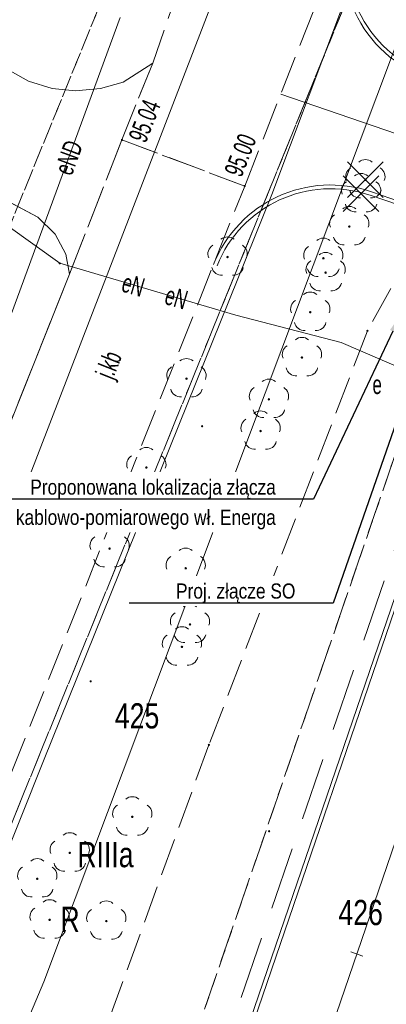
# Model space of a CAD drawing. Header units: metres. Extents: x 6541766 to 6542178, y 5894743 to 5895314.
# Tile 57 of 77: x 6541941 to 6541955, y 5895242 to 5895281. Entities that reach past the tile are written whole.
import ezdxf
from ezdxf import colors
from ezdxf.entities.mleader import LeaderData, LeaderLine
from ezdxf.enums import TextEntityAlignment as Align
from ezdxf.math import Vec2, Vec3

# ---------------------------------------------------------------- set-up
doc = ezdxf.new("R2010")
doc.units = ezdxf.units.M
for name, pattern in [('0.5_0.5', [1, 0.5, -0.5]), ('1.5_0.5', [2, 1.5, -0.5]), ('DASHED', [0.75, 0.5, -0.25]), ('egkk-500', [2, 1.5, -0.5]), ('egug-500', [1, 0.5, -0.5])]:
    doc.linetypes.add(name, pattern=pattern)
for name, color, linetype in [('209-oznaczenie konturu klasyfikacyjnego', 7, 'Continuous'), ('210-oznaczenie konturu użytku gruntowego', 7, 'Continuous'), ('211-numer działki ewidencyjnej', 7, 'Continuous'), ('217-kontur klasyfikacyjny', 7, 'Continuous'), ('218-kontur użytku gruntowego', 7, 'Continuous'), ('219-działka ewidencyjna', 7, 'Continuous'), ('_dr_krawężnik wystający 15x30', 214, 'Continuous'), ('_rozbiórki', 1, 'Continuous'), ('elektroenergetyczne urządzenie techniczne-Atr17', 7, 'Continuous'), ('jezdnia', 7, 'Continuous'), ('jezdnia-Atr17', 7, 'Continuous'), ('krawężnik', 7, 'Continuous'), ('obudowa ochronna przewodu', 7, 'Continuous'), ('ogrodzenie trwałe', 7, 'Continuous'), ('pikieta sztuczna-Atr2', 7, 'Continuous'), ('przewód elektroenergetyczny podziemny', 7, 'Continuous'), ('przewód elektroenergetyczny podziemny-Atr1', 7, 'Continuous'), ('przewód gazowy', 7, 'Continuous')]:
    doc.layers.add(name, color=color, linetype=linetype)
for name, color, linetype, lineweight in [('_dr_ścieki kd', 36, 'Continuous', 30), ('IE - Kable projektowane', 1, 'DASHED', 20), ('IE - Opisy', 7, 'Continuous', 9), ('IE - podklad', 8, 'Continuous', 9)]:
    doc.layers.add(name, color=color, linetype=linetype, lineweight=lineweight)
doc.linetypes.add('902-500', pattern='A,3.75,0,[1,ksztalty.shx,S=0.5,R=0,X=0,Y=0],3.75', length=7.5)

# ---------------------------------------------------------------- blocks, each defined once
blk = doc.blocks.new('blok - sanitarne pzt chelmza ng')
at = {"layer": '_rozbiórki', "lineweight": 9}
for p, q in [((6542453.753, 5895275.157), (6542455.167, 5895273.743)), ((6542455.167, 5895275.157), (6542453.753, 5895273.743)), ((6542453.583, 5895274.607), (6542454.997, 5895273.193)), ((6542454.997, 5895274.607), (6542453.583, 5895273.193))]:
    blk.add_line(p, q, dxfattribs=at)
at = {"layer": 'obudowa ochronna przewodu', "color": 1, "linetype": 'Continuous', "lineweight": 9}
blk.add_line((6542442.33, 5895271.13), (6542449.32, 5895269.07), dxfattribs=at)
at = {"layer": 'przewód elektroenergetyczny podziemny', "color": 1, "linetype": 'Continuous', "lineweight": 9}
for p, q in [((6542441.7, 5895242.6), (6542459.2, 5895289.2)), ((6542444.73, 5895280.89), (6542436.46, 5895258.38)), ((6542442.33, 5895271.13), (6542440.28, 5895272.61)), ((6542440.28, 5895272.61), (6542442.33, 5895271.13)), ((6542449.32, 5895269.07), (6542442.33, 5895271.13)), ((6542442.33, 5895271.13), (6542449.32, 5895269.07)), ((6542453.5, 5895267.98), (6542449.32, 5895269.07)), ((6542449.32, 5895269.07), (6542453.5, 5895267.98)), ((6542455.98, 5895266.92), (6542453.5, 5895267.98)), ((6542453.5, 5895267.98), (6542455.98, 5895266.92)), ((6542434.77, 5895226.14), (6542441.7, 5895242.6))]:
    blk.add_line(p, q, dxfattribs=at)
at = {"layer": 'przewód gazowy', "color": 52, "linetype": 'Continuous', "lineweight": 9}
blk.add_line((6542436.92, 5895251.76), (6542448.9, 5895282.85), dxfattribs=at)
at = {"layer": 'elektroenergetyczne urządzenie techniczne-Atr17', "color": 1, "lineweight": 9, "width": 0.667}
blk.add_text('e', height=0.75, dxfattribs=at).set_placement((6542454.74, 5895265.94))
at = {"layer": 'przewód elektroenergetyczny podziemny-Atr1', "color": 1, "lineweight": 9, "width": 0.667}
for s, rotation, p in [('eND', 69.827, (6542442.45, 5895274.7)), ('eN', 343.58, (6542444.84, 5895270.39)), ('eN', 343.579, (6542446.55, 5895269.89)), ('eN', 69.417, (6542448.55, 5895260.84)), ('eN', 69.417, (6542448.55, 5895260.84))]:
    blk.add_text(s, height=0.75, rotation=rotation, dxfattribs=at).set_placement(p, align=Align.MIDDLE_LEFT)
blk = doc.blocks.new('blok - podklad szary rfqfqw')
at = {"color": 8, "lineweight": 9}
for p, q in [((6541966.42, 5895279.76), (6541952.825, 5895239.915)), ((6541951.098, 5895277.842), (6541961.255, 5895274.376))]:
    blk.add_line(p, q, dxfattribs=at)
at = {"color": 8, "linetype": 'ByBlock', "lineweight": 9}
blk.add_line((6541954.354, 5895243.622), (6541953.881, 5895243.784), dxfattribs=at)
at = {"color": 8, "linetype": 'Continuous', "lineweight": 9}
for centre, start, end in [((6541954.46, 5895274.85), 49.272, 130.728), ((6541954.08, 5895274.574), 121.308, 202.548), ((6541954.84, 5895274.574), 337.452, 58.692), ((6541954.29, 5895274.3), 49.272, 130.728), ((6541953.91, 5895274.024), 121.308, 202.548), ((6541954.225, 5895274.126), 193.221, 274.871), ((6541954.695, 5895274.126), 265.129, 346.779), ((6541954.67, 5895274.024), 337.452, 58.692), ((6541953.82, 5895272.99), 49.272, 130.728), ((6541954.055, 5895273.576), 193.221, 274.871), ((6541954.525, 5895273.576), 265.129, 346.779), ((6541953.44, 5895272.714), 121.308, 202.548), ((6541954.2, 5895272.714), 337.452, 58.692), ((6541948.99, 5895271.78), 49.272, 130.728), ((6541952.79, 5895271.73), 49.272, 130.728), ((6541953.585, 5895272.266), 193.221, 274.871), ((6541954.055, 5895272.266), 265.129, 346.779), ((6541948.61, 5895271.504), 121.308, 202.548), ((6541949.37, 5895271.504), 337.452, 58.692), ((6541952.41, 5895271.454), 121.308, 202.548), ((6541953.17, 5895271.454), 337.452, 58.692), ((6541952.88, 5895271.16), 49.272, 130.728), ((6541948.755, 5895271.056), 193.221, 274.871), ((6541949.225, 5895271.056), 265.129, 346.779), ((6541952.5, 5895270.884), 121.308, 202.548), ((6541952.555, 5895271.006), 193.221, 274.871), ((6541953.025, 5895271.006), 265.129, 346.779), ((6541953.26, 5895270.884), 337.452, 58.692), ((6541952.645, 5895270.436), 193.221, 274.871), ((6541953.115, 5895270.436), 265.129, 346.779), ((6541952.27, 5895269.59), 49.272, 130.728), ((6541951.89, 5895269.314), 121.308, 202.548), ((6541952.65, 5895269.314), 337.452, 58.692), ((6541952.035, 5895268.866), 193.221, 274.871), ((6541952.505, 5895268.866), 265.129, 346.779), ((6541951.94, 5895267.79), 49.272, 130.728), ((6541951.56, 5895267.514), 121.308, 202.548), ((6541952.32, 5895267.514), 337.452, 58.692), ((6541946.98, 5895266.674), 121.308, 202.548), ((6541947.36, 5895266.95), 49.272, 130.728), ((6541947.74, 5895266.674), 337.452, 58.692), ((6541951.705, 5895267.066), 193.221, 274.871), ((6541952.175, 5895267.066), 265.129, 346.779), ((6541950.63, 5895266.13), 49.272, 130.728), ((6541947.125, 5895266.226), 193.221, 274.871), ((6541947.595, 5895266.226), 265.129, 346.779), ((6541950.25, 5895265.854), 121.308, 202.548), ((6541951.01, 5895265.854), 337.452, 58.692), ((6541950.395, 5895265.406), 193.221, 274.871), ((6541950.3, 5895264.87), 49.272, 130.728), ((6541950.865, 5895265.406), 265.129, 346.779), ((6541949.92, 5895264.594), 121.308, 202.548), ((6541950.68, 5895264.594), 337.452, 58.692), ((6541950.065, 5895264.146), 193.221, 274.871), ((6541950.535, 5895264.146), 265.129, 346.779), ((6541945.39, 5895263.144), 121.308, 202.548), ((6541945.77, 5895263.42), 49.272, 130.728), ((6541946.15, 5895263.144), 337.452, 58.692), ((6541945.535, 5895262.696), 193.221, 274.871), ((6541946.005, 5895262.696), 265.129, 346.779), ((6541944.31, 5895260.2), 49.272, 130.728), ((6541943.93, 5895259.924), 121.308, 202.548), ((6541944.69, 5895259.924), 337.452, 58.692), ((6541947.33, 5895259.42), 49.272, 130.728), ((6541944.075, 5895259.476), 193.221, 274.871), ((6541944.545, 5895259.476), 265.129, 346.779), ((6541946.95, 5895259.144), 121.308, 202.548), ((6541947.71, 5895259.144), 337.452, 58.692), ((6541947.095, 5895258.696), 193.221, 274.871), ((6541947.565, 5895258.696), 265.129, 346.779), ((6541947.12, 5895256.914), 121.308, 202.548), ((6541947.5, 5895257.19), 49.272, 130.728), ((6541947.88, 5895256.914), 337.452, 58.692), ((6541947.18, 5895256.3), 49.272, 130.728), ((6541946.8, 5895256.024), 121.308, 202.548), ((6541947.265, 5895256.466), 193.221, 274.871), ((6541947.735, 5895256.466), 265.129, 346.779), ((6541947.56, 5895256.024), 337.452, 58.692), ((6541946.945, 5895255.576), 193.221, 274.871), ((6541947.415, 5895255.576), 265.129, 346.779), ((6541945.21, 5895249.55), 49.272, 130.728), ((6541944.83, 5895249.274), 121.308, 202.548), ((6541945.59, 5895249.274), 337.452, 58.692), ((6541944.975, 5895248.826), 193.221, 274.871), ((6541945.445, 5895248.826), 265.129, 346.779), ((6541942.73, 5895248.12), 49.272, 130.728), ((6541942.35, 5895247.844), 121.308, 202.548), ((6541943.11, 5895247.844), 337.452, 58.692), ((6541941.44, 5895247.09), 49.272, 130.728), ((6541941.06, 5895246.814), 121.308, 202.548), ((6541941.82, 5895246.814), 337.452, 58.692), ((6541942.495, 5895247.396), 193.221, 274.871), ((6541942.965, 5895247.396), 265.129, 346.779), ((6541941.205, 5895246.366), 193.221, 274.871), ((6541941.675, 5895246.366), 265.129, 346.779), ((6541941.55, 5895245.184), 121.308, 202.548), ((6541941.93, 5895245.46), 49.272, 130.728), ((6541942.31, 5895245.184), 337.452, 58.692), ((6541944.18, 5895245.41), 49.272, 130.728), ((6541943.8, 5895245.134), 121.308, 202.548), ((6541944.56, 5895245.134), 337.452, 58.692), ((6541941.695, 5895244.736), 193.221, 274.871), ((6541942.165, 5895244.736), 265.129, 346.779), ((6541943.945, 5895244.686), 193.221, 274.871), ((6541944.415, 5895244.686), 265.129, 346.779)]:
    blk.add_arc(centre, 0.4, start, end, dxfattribs=at)
at = {"color": 8, "linetype": 'Continuous', "lineweight": 9, "extrusion": (0, 0, -1)}
for points in [[(-6541944.768, 5895275.998), (-6541944.768, 5895276.062), (-6541944.755, 5895276.03)], [(-6541944.768, 5895276.062), (-6541944.8, 5895275.985), (-6541944.8, 5895276.075)], [(-6541944.768, 5895276.062), (-6541944.768, 5895275.998), (-6541944.8, 5895275.985)], [(-6541944.8, 5895276.075), (-6541944.8, 5895275.985), (-6541944.832, 5895275.998)], [(-6541944.8, 5895276.075), (-6541944.832, 5895275.998), (-6541944.832, 5895276.062)], [(-6541944.832, 5895276.062), (-6541944.832, 5895275.998), (-6541944.845, 5895276.03)], [(-6541954.425, 5895274.415), (-6541954.425, 5895274.485), (-6541954.41, 5895274.45)], [(-6541954.425, 5895274.485), (-6541954.46, 5895274.4), (-6541954.46, 5895274.5)], [(-6541954.425, 5895274.485), (-6541954.425, 5895274.415), (-6541954.46, 5895274.4)], [(-6541954.46, 5895274.5), (-6541954.46, 5895274.4), (-6541954.495, 5895274.415)], [(-6541954.46, 5895274.5), (-6541954.495, 5895274.415), (-6541954.495, 5895274.485)], [(-6541954.495, 5895274.485), (-6541954.495, 5895274.415), (-6541954.51, 5895274.45)], [(-6541949.638, 5895274.168), (-6541949.638, 5895274.232), (-6541949.625, 5895274.2)], [(-6541949.638, 5895274.232), (-6541949.67, 5895274.155), (-6541949.67, 5895274.245)], [(-6541949.638, 5895274.232), (-6541949.638, 5895274.168), (-6541949.67, 5895274.155)], [(-6541949.67, 5895274.245), (-6541949.67, 5895274.155), (-6541949.702, 5895274.168)], [(-6541949.67, 5895274.245), (-6541949.702, 5895274.168), (-6541949.702, 5895274.232)], [(-6541949.702, 5895274.232), (-6541949.702, 5895274.168), (-6541949.715, 5895274.2)], [(-6541954.255, 5895273.865), (-6541954.255, 5895273.935), (-6541954.24, 5895273.9)], [(-6541954.255, 5895273.935), (-6541954.29, 5895273.85), (-6541954.29, 5895273.95)], [(-6541954.255, 5895273.935), (-6541954.255, 5895273.865), (-6541954.29, 5895273.85)], [(-6541954.29, 5895273.95), (-6541954.29, 5895273.85), (-6541954.325, 5895273.865)], [(-6541954.29, 5895273.95), (-6541954.325, 5895273.865), (-6541954.325, 5895273.935)], [(-6541954.325, 5895273.935), (-6541954.325, 5895273.865), (-6541954.34, 5895273.9)], [(-6541953.785, 5895272.555), (-6541953.785, 5895272.625), (-6541953.77, 5895272.59)], [(-6541953.785, 5895272.625), (-6541953.82, 5895272.54), (-6541953.82, 5895272.64)], [(-6541953.785, 5895272.625), (-6541953.785, 5895272.555), (-6541953.82, 5895272.54)], [(-6541953.82, 5895272.64), (-6541953.82, 5895272.54), (-6541953.855, 5895272.555)], [(-6541953.82, 5895272.64), (-6541953.855, 5895272.555), (-6541953.855, 5895272.625)], [(-6541953.855, 5895272.625), (-6541953.855, 5895272.555), (-6541953.87, 5895272.59)], [(-6541948.955, 5895271.345), (-6541948.955, 5895271.415), (-6541948.94, 5895271.38)], [(-6541948.955, 5895271.415), (-6541948.99, 5895271.33), (-6541948.99, 5895271.43)], [(-6541948.955, 5895271.415), (-6541948.955, 5895271.345), (-6541948.99, 5895271.33)], [(-6541948.99, 5895271.43), (-6541948.99, 5895271.33), (-6541949.025, 5895271.345)], [(-6541948.99, 5895271.43), (-6541949.025, 5895271.345), (-6541949.025, 5895271.415)], [(-6541949.025, 5895271.415), (-6541949.025, 5895271.345), (-6541949.04, 5895271.38)], [(-6541952.755, 5895271.295), (-6541952.755, 5895271.365), (-6541952.74, 5895271.33)], [(-6541952.755, 5895271.365), (-6541952.79, 5895271.28), (-6541952.79, 5895271.38)], [(-6541952.755, 5895271.365), (-6541952.755, 5895271.295), (-6541952.79, 5895271.28)], [(-6541952.79, 5895271.38), (-6541952.79, 5895271.28), (-6541952.825, 5895271.295)], [(-6541952.79, 5895271.38), (-6541952.825, 5895271.295), (-6541952.825, 5895271.365)], [(-6541952.825, 5895271.365), (-6541952.825, 5895271.295), (-6541952.84, 5895271.33)], [(-6541942.298, 5895271.098), (-6541942.298, 5895271.162), (-6541942.285, 5895271.13)], [(-6541942.298, 5895271.098), (-6541942.298, 5895271.162), (-6541942.285, 5895271.13)], [(-6541942.298, 5895271.162), (-6541942.33, 5895271.085), (-6541942.33, 5895271.175)], [(-6541942.298, 5895271.162), (-6541942.33, 5895271.085), (-6541942.33, 5895271.175)], [(-6541942.298, 5895271.162), (-6541942.298, 5895271.098), (-6541942.33, 5895271.085)], [(-6541942.298, 5895271.162), (-6541942.298, 5895271.098), (-6541942.33, 5895271.085)], [(-6541942.33, 5895271.175), (-6541942.33, 5895271.085), (-6541942.362, 5895271.098)], [(-6541942.33, 5895271.175), (-6541942.362, 5895271.098), (-6541942.362, 5895271.162)], [(-6541942.33, 5895271.175), (-6541942.33, 5895271.085), (-6541942.362, 5895271.098)], [(-6541942.33, 5895271.175), (-6541942.362, 5895271.098), (-6541942.362, 5895271.162)], [(-6541942.362, 5895271.162), (-6541942.362, 5895271.098), (-6541942.375, 5895271.13)], [(-6541942.362, 5895271.162), (-6541942.362, 5895271.098), (-6541942.375, 5895271.13)], [(-6541952.845, 5895270.725), (-6541952.845, 5895270.795), (-6541952.83, 5895270.76)], [(-6541952.845, 5895270.795), (-6541952.88, 5895270.71), (-6541952.88, 5895270.81)], [(-6541952.845, 5895270.795), (-6541952.845, 5895270.725), (-6541952.88, 5895270.71)], [(-6541952.88, 5895270.81), (-6541952.88, 5895270.71), (-6541952.915, 5895270.725)], [(-6541952.88, 5895270.81), (-6541952.915, 5895270.725), (-6541952.915, 5895270.795)], [(-6541952.915, 5895270.795), (-6541952.915, 5895270.725), (-6541952.93, 5895270.76)], [(-6541952.235, 5895269.155), (-6541952.235, 5895269.225), (-6541952.22, 5895269.19)], [(-6541952.235, 5895269.225), (-6541952.27, 5895269.14), (-6541952.27, 5895269.24)], [(-6541952.235, 5895269.225), (-6541952.235, 5895269.155), (-6541952.27, 5895269.14)], [(-6541952.27, 5895269.24), (-6541952.27, 5895269.14), (-6541952.305, 5895269.155)], [(-6541952.27, 5895269.24), (-6541952.305, 5895269.155), (-6541952.305, 5895269.225)], [(-6541952.305, 5895269.225), (-6541952.305, 5895269.155), (-6541952.32, 5895269.19)], [(-6541954.508, 5895268.418), (-6541954.508, 5895268.482), (-6541954.495, 5895268.45)], [(-6541954.508, 5895268.482), (-6541954.54, 5895268.405), (-6541954.54, 5895268.495)], [(-6541954.508, 5895268.482), (-6541954.508, 5895268.418), (-6541954.54, 5895268.405)], [(-6541954.54, 5895268.495), (-6541954.54, 5895268.405), (-6541954.572, 5895268.418)], [(-6541954.54, 5895268.495), (-6541954.572, 5895268.418), (-6541954.572, 5895268.482)], [(-6541954.572, 5895268.482), (-6541954.572, 5895268.418), (-6541954.585, 5895268.45)], [(-6541951.905, 5895267.355), (-6541951.905, 5895267.425), (-6541951.89, 5895267.39)], [(-6541951.905, 5895267.425), (-6541951.94, 5895267.34), (-6541951.94, 5895267.44)], [(-6541951.905, 5895267.425), (-6541951.905, 5895267.355), (-6541951.94, 5895267.34)], [(-6541951.94, 5895267.44), (-6541951.94, 5895267.34), (-6541951.975, 5895267.355)], [(-6541951.94, 5895267.44), (-6541951.975, 5895267.355), (-6541951.975, 5895267.425)], [(-6541951.975, 5895267.425), (-6541951.975, 5895267.355), (-6541951.99, 5895267.39)], [(-6541947.325, 5895266.515), (-6541947.325, 5895266.585), (-6541947.31, 5895266.55)], [(-6541947.325, 5895266.585), (-6541947.36, 5895266.5), (-6541947.36, 5895266.6)], [(-6541947.325, 5895266.585), (-6541947.325, 5895266.515), (-6541947.36, 5895266.5)], [(-6541947.36, 5895266.6), (-6541947.36, 5895266.5), (-6541947.395, 5895266.515)], [(-6541947.36, 5895266.6), (-6541947.395, 5895266.515), (-6541947.395, 5895266.585)], [(-6541947.395, 5895266.585), (-6541947.395, 5895266.515), (-6541947.41, 5895266.55)], [(-6541950.595, 5895265.695), (-6541950.595, 5895265.765), (-6541950.58, 5895265.73)], [(-6541950.595, 5895265.765), (-6541950.63, 5895265.68), (-6541950.63, 5895265.78)], [(-6541950.595, 5895265.765), (-6541950.595, 5895265.695), (-6541950.63, 5895265.68)], [(-6541950.63, 5895265.78), (-6541950.63, 5895265.68), (-6541950.665, 5895265.695)], [(-6541950.63, 5895265.78), (-6541950.665, 5895265.695), (-6541950.665, 5895265.765)], [(-6541950.665, 5895265.765), (-6541950.665, 5895265.695), (-6541950.68, 5895265.73)], [(-6541947.948, 5895264.628), (-6541947.948, 5895264.692), (-6541947.935, 5895264.66)], [(-6541947.948, 5895264.692), (-6541947.98, 5895264.615), (-6541947.98, 5895264.705)], [(-6541947.948, 5895264.692), (-6541947.948, 5895264.628), (-6541947.98, 5895264.615)], [(-6541947.98, 5895264.705), (-6541947.98, 5895264.615), (-6541948.012, 5895264.628)], [(-6541947.98, 5895264.705), (-6541948.012, 5895264.628), (-6541948.012, 5895264.692)], [(-6541948.012, 5895264.692), (-6541948.012, 5895264.628), (-6541948.025, 5895264.66)], [(-6541950.265, 5895264.435), (-6541950.265, 5895264.505), (-6541950.25, 5895264.47)], [(-6541950.265, 5895264.505), (-6541950.3, 5895264.42), (-6541950.3, 5895264.52)], [(-6541950.265, 5895264.505), (-6541950.265, 5895264.435), (-6541950.3, 5895264.42)], [(-6541950.3, 5895264.52), (-6541950.3, 5895264.42), (-6541950.335, 5895264.435)], [(-6541950.3, 5895264.52), (-6541950.335, 5895264.435), (-6541950.335, 5895264.505)], [(-6541950.335, 5895264.505), (-6541950.335, 5895264.435), (-6541950.35, 5895264.47)], [(-6541945.735, 5895262.985), (-6541945.735, 5895263.055), (-6541945.72, 5895263.02)], [(-6541945.735, 5895263.055), (-6541945.77, 5895262.97), (-6541945.77, 5895263.07)], [(-6541945.735, 5895263.055), (-6541945.735, 5895262.985), (-6541945.77, 5895262.97)], [(-6541945.77, 5895263.07), (-6541945.77, 5895262.97), (-6541945.805, 5895262.985)], [(-6541945.77, 5895263.07), (-6541945.805, 5895262.985), (-6541945.805, 5895263.055)], [(-6541945.805, 5895263.055), (-6541945.805, 5895262.985), (-6541945.82, 5895263.02)], [(-6541944.275, 5895259.765), (-6541944.275, 5895259.835), (-6541944.26, 5895259.8)], [(-6541944.275, 5895259.835), (-6541944.31, 5895259.75), (-6541944.31, 5895259.85)], [(-6541944.275, 5895259.835), (-6541944.275, 5895259.765), (-6541944.31, 5895259.75)], [(-6541944.31, 5895259.85), (-6541944.31, 5895259.75), (-6541944.345, 5895259.765)], [(-6541944.31, 5895259.85), (-6541944.345, 5895259.765), (-6541944.345, 5895259.835)], [(-6541944.345, 5895259.835), (-6541944.345, 5895259.765), (-6541944.36, 5895259.8)], [(-6541947.295, 5895258.985), (-6541947.295, 5895259.055), (-6541947.28, 5895259.02)], [(-6541947.295, 5895259.055), (-6541947.33, 5895258.97), (-6541947.33, 5895259.07)], [(-6541947.295, 5895259.055), (-6541947.295, 5895258.985), (-6541947.33, 5895258.97)], [(-6541947.33, 5895259.07), (-6541947.33, 5895258.97), (-6541947.365, 5895258.985)], [(-6541947.33, 5895259.07), (-6541947.365, 5895258.985), (-6541947.365, 5895259.055)], [(-6541947.365, 5895259.055), (-6541947.365, 5895258.985), (-6541947.38, 5895259.02)], [(-6541947.465, 5895256.825), (-6541947.5, 5895256.74), (-6541947.5, 5895256.84)], [(-6541947.5, 5895256.84), (-6541947.5, 5895256.74), (-6541947.535, 5895256.755)], [(-6541947.5, 5895256.84), (-6541947.535, 5895256.755), (-6541947.535, 5895256.825)], [(-6541947.465, 5895256.755), (-6541947.465, 5895256.825), (-6541947.45, 5895256.79)], [(-6541947.465, 5895256.825), (-6541947.465, 5895256.755), (-6541947.5, 5895256.74)], [(-6541947.535, 5895256.825), (-6541947.535, 5895256.755), (-6541947.55, 5895256.79)], [(-6541947.145, 5895255.865), (-6541947.145, 5895255.935), (-6541947.13, 5895255.9)], [(-6541947.145, 5895255.935), (-6541947.18, 5895255.85), (-6541947.18, 5895255.95)], [(-6541947.145, 5895255.935), (-6541947.145, 5895255.865), (-6541947.18, 5895255.85)], [(-6541947.18, 5895255.95), (-6541947.18, 5895255.85), (-6541947.215, 5895255.865)], [(-6541947.18, 5895255.95), (-6541947.215, 5895255.865), (-6541947.215, 5895255.935)], [(-6541947.215, 5895255.935), (-6541947.215, 5895255.865), (-6541947.23, 5895255.9)], [(-6541943.528, 5895254.498), (-6541943.528, 5895254.562), (-6541943.515, 5895254.53)], [(-6541943.528, 5895254.562), (-6541943.56, 5895254.485), (-6541943.56, 5895254.575)], [(-6541943.528, 5895254.562), (-6541943.528, 5895254.498), (-6541943.56, 5895254.485)], [(-6541943.56, 5895254.575), (-6541943.56, 5895254.485), (-6541943.592, 5895254.498)], [(-6541943.56, 5895254.575), (-6541943.592, 5895254.498), (-6541943.592, 5895254.562)], [(-6541943.592, 5895254.562), (-6541943.592, 5895254.498), (-6541943.605, 5895254.53)], [(-6541948.218, 5895251.978), (-6541948.218, 5895252.042), (-6541948.205, 5895252.01)], [(-6541948.218, 5895252.042), (-6541948.25, 5895251.965), (-6541948.25, 5895252.055)], [(-6541948.218, 5895252.042), (-6541948.218, 5895251.978), (-6541948.25, 5895251.965)], [(-6541948.25, 5895252.055), (-6541948.25, 5895251.965), (-6541948.282, 5895251.978)], [(-6541948.25, 5895252.055), (-6541948.282, 5895251.978), (-6541948.282, 5895252.042)], [(-6541948.282, 5895252.042), (-6541948.282, 5895251.978), (-6541948.295, 5895252.01)], [(-6541945.175, 5895249.115), (-6541945.175, 5895249.185), (-6541945.16, 5895249.15)], [(-6541945.175, 5895249.185), (-6541945.21, 5895249.1), (-6541945.21, 5895249.2)], [(-6541945.175, 5895249.185), (-6541945.175, 5895249.115), (-6541945.21, 5895249.1)], [(-6541945.21, 5895249.2), (-6541945.21, 5895249.1), (-6541945.245, 5895249.115)], [(-6541945.21, 5895249.2), (-6541945.245, 5895249.115), (-6541945.245, 5895249.185)], [(-6541945.245, 5895249.185), (-6541945.245, 5895249.115), (-6541945.26, 5895249.15)], [(-6541950.608, 5895248.612), (-6541950.64, 5895248.535), (-6541950.64, 5895248.625)], [(-6541950.64, 5895248.625), (-6541950.64, 5895248.535), (-6541950.672, 5895248.548)], [(-6541950.64, 5895248.625), (-6541950.672, 5895248.548), (-6541950.672, 5895248.612)], [(-6541950.608, 5895248.548), (-6541950.608, 5895248.612), (-6541950.595, 5895248.58)], [(-6541950.608, 5895248.612), (-6541950.608, 5895248.548), (-6541950.64, 5895248.535)], [(-6541950.672, 5895248.612), (-6541950.672, 5895248.548), (-6541950.685, 5895248.58)], [(-6541942.695, 5895247.685), (-6541942.695, 5895247.755), (-6541942.68, 5895247.72)], [(-6541942.695, 5895247.755), (-6541942.73, 5895247.67), (-6541942.73, 5895247.77)], [(-6541942.695, 5895247.755), (-6541942.695, 5895247.685), (-6541942.73, 5895247.67)], [(-6541942.73, 5895247.77), (-6541942.73, 5895247.67), (-6541942.765, 5895247.685)], [(-6541942.73, 5895247.77), (-6541942.765, 5895247.685), (-6541942.765, 5895247.755)], [(-6541942.765, 5895247.755), (-6541942.765, 5895247.685), (-6541942.78, 5895247.72)], [(-6541941.405, 5895246.655), (-6541941.405, 5895246.725), (-6541941.39, 5895246.69)], [(-6541941.405, 5895246.725), (-6541941.44, 5895246.64), (-6541941.44, 5895246.74)], [(-6541941.405, 5895246.725), (-6541941.405, 5895246.655), (-6541941.44, 5895246.64)], [(-6541941.44, 5895246.74), (-6541941.44, 5895246.64), (-6541941.475, 5895246.655)], [(-6541941.44, 5895246.74), (-6541941.475, 5895246.655), (-6541941.475, 5895246.725)], [(-6541941.475, 5895246.725), (-6541941.475, 5895246.655), (-6541941.49, 5895246.69)], [(-6541941.895, 5895245.095), (-6541941.93, 5895245.01), (-6541941.93, 5895245.11)], [(-6541941.93, 5895245.11), (-6541941.93, 5895245.01), (-6541941.965, 5895245.025)], [(-6541941.93, 5895245.11), (-6541941.965, 5895245.025), (-6541941.965, 5895245.095)], [(-6541941.895, 5895245.025), (-6541941.895, 5895245.095), (-6541941.88, 5895245.06)], [(-6541941.895, 5895245.095), (-6541941.895, 5895245.025), (-6541941.93, 5895245.01)], [(-6541941.965, 5895245.095), (-6541941.965, 5895245.025), (-6541941.98, 5895245.06)], [(-6541944.145, 5895244.975), (-6541944.145, 5895245.045), (-6541944.13, 5895245.01)], [(-6541944.145, 5895245.045), (-6541944.18, 5895244.96), (-6541944.18, 5895245.06)], [(-6541944.145, 5895245.045), (-6541944.145, 5895244.975), (-6541944.18, 5895244.96)], [(-6541944.18, 5895245.06), (-6541944.18, 5895244.96), (-6541944.215, 5895244.975)], [(-6541944.18, 5895245.06), (-6541944.215, 5895244.975), (-6541944.215, 5895245.045)], [(-6541944.215, 5895245.045), (-6541944.215, 5895244.975), (-6541944.23, 5895245.01)]]:
    blk.add_solid(points, dxfattribs=at)
at = {"layer": '217-kontur klasyfikacyjny', "color": 8, "linetype": 'egkk-500', "lineweight": 9}
for p, q in [((6541953.79, 5895281.76), (6541935.31, 5895236.33)), ((6541948.08, 5895241.51), (6541961.48, 5895280.54))]:
    blk.add_line(p, q, dxfattribs=at)
at = {"layer": '218-kontur użytku gruntowego', "color": 8, "linetype": 'egug-500', "lineweight": 9}
for p, q in [((6541929.23, 5895245.33), (6541944.66, 5895283.19)), ((6541944.66, 5895283.19), (6541929.23, 5895245.33)), ((6541935.31, 5895236.33), (6541953.79, 5895281.76)), ((6541953.79, 5895281.76), (6541935.31, 5895236.33)), ((6541961.48, 5895280.54), (6541948.08, 5895241.51)), ((6541948.08, 5895241.51), (6541961.48, 5895280.54))]:
    blk.add_line(p, q, dxfattribs=at)
at = {"layer": '219-działka ewidencyjna', "color": 8, "linetype": '0.5_0.5', "lineweight": 9}
for p, q in [((6541944.66, 5895283.19), (6541929.23, 5895245.33)), ((6541948.08, 5895241.51), (6541961.48, 5895280.54))]:
    blk.add_line(p, q, dxfattribs=at)
at = {"layer": '_dr_krawężnik wystający 15x30', "color": 8, "lineweight": 9}
for p, q in [((6541955.809, 5895273.434), (6541954.647, 5895273.831)), ((6541955.857, 5895273.576), (6541954.695, 5895273.973)), ((6541959.225, 5895268.428), (6541949.893, 5895241.076)), ((6541958.975, 5895267.23), (6541950.032, 5895241.02))]:
    blk.add_line(p, q, dxfattribs=at)
for centre, radius, start, end in [((6541958.575, 5895283.215), 5, 158.5926, 251.1605), ((6541958.575, 5895283.215), 4.85, 158.5926, 251.1605), ((6541953.08, 5895269.241), 5, 71.1605, 158.3428), ((6541953.08, 5895269.241), 4.85, 71.1605, 158.3428)]:
    blk.add_arc(centre, radius, start, end, dxfattribs=at)
at = {"layer": 'jezdnia', "color": 8, "linetype": '1.5_0.5', "lineweight": 9}
for p, q in [((6541949.73, 5895289.84), (6541946.02, 5895279.08)), ((6541949.67, 5895274.2), (6541955.19, 5895288.28)), ((6541941.09, 5895278.36), (6541940.24, 5895278.84)), ((6541946.02, 5895279.08), (6541944.8, 5895276.03)), ((6541944.8, 5895276.03), (6541946.02, 5895279.08)), ((6541946.02, 5895279.08), (6541944.85, 5895278.33)), ((6541960.32, 5895278.87), (6541954.54, 5895268.45)), ((6541942.03, 5895278.07), (6541941.09, 5895278.36)), ((6541942.96, 5895277.98), (6541942.03, 5895278.07)), ((6541943.95, 5895278.07), (6541942.96, 5895277.98)), ((6541944.85, 5895278.33), (6541943.95, 5895278.07)), ((6541944.8, 5895276.03), (6541942.72, 5895270.7)), ((6541942.72, 5895270.7), (6541944.8, 5895276.03)), ((6541944.8, 5895276.03), (6541949.67, 5895274.2)), ((6541949.67, 5895274.2), (6541944.8, 5895276.03)), ((6541938.6, 5895274.49), (6541941.46, 5895272.96)), ((6541940.41, 5895250.88), (6541949.67, 5895274.2)), ((6541941.46, 5895272.96), (6541942.15, 5895272.29)), ((6541942.15, 5895272.29), (6541942.58, 5895271.49)), ((6541942.58, 5895271.49), (6541942.72, 5895270.7)), ((6541942.72, 5895270.7), (6541934.92, 5895251.13)), ((6541954.54, 5895268.45), (6541948.25, 5895252.01)), ((6541948.25, 5895252.01), (6541942.76, 5895236.9))]:
    blk.add_line(p, q, dxfattribs=at)
at = {"layer": 'krawężnik', "color": 8, "linetype": 'Continuous', "lineweight": 9}
for p, q in [((6541941.09, 5895278.36), (6541940.24, 5895278.84)), ((6541946.02, 5895279.08), (6541944.85, 5895278.33)), ((6541942.03, 5895278.07), (6541941.09, 5895278.36)), ((6541942.96, 5895277.98), (6541942.03, 5895278.07)), ((6541943.95, 5895278.07), (6541942.96, 5895277.98)), ((6541944.85, 5895278.33), (6541943.95, 5895278.07)), ((6541941.46, 5895272.96), (6541938.6, 5895274.49)), ((6541942.15, 5895272.29), (6541941.46, 5895272.96)), ((6541942.58, 5895271.49), (6541942.15, 5895272.29)), ((6541942.72, 5895270.7), (6541942.58, 5895271.49)), ((6541942.72, 5895270.7), (6541934.92, 5895251.13))]:
    blk.add_line(p, q, dxfattribs=at)
at = {"layer": 'ogrodzenie trwałe', "color": 8, "linetype": '902-500', "lineweight": 9}
for p, q in [((6541956.05, 5895288.06), (6541950.75, 5895273.86)), ((6541950.75, 5895273.86), (6541941.69, 5895251.37)), ((6541933.7, 5895231.41), (6541941.69, 5895251.37))]:
    blk.add_line(p, q, dxfattribs=at)
at = {"layer": '209-oznaczenie konturu klasyfikacyjnego', "color": 8, "linetype": 'Continuous', "lineweight": 9, "width": 0.79}
blk.add_text('RIIIa', height=1, dxfattribs=at).set_placement((6541943.03, 5895247.15))
at = {"layer": '210-oznaczenie konturu użytku gruntowego', "color": 8, "linetype": 'Continuous', "lineweight": 9, "width": 0.79}
blk.add_text('R', height=1, dxfattribs=at).set_placement((6541942.36, 5895244.58))
at = {"layer": '211-numer działki ewidencyjnej', "color": 8, "linetype": 'Continuous', "lineweight": 9, "width": 0.79}
for s, p in [('425', (6541944.52, 5895252.66)), ('426', (6541953.39, 5895244.85))]:
    blk.add_text(s, height=1, dxfattribs=at).set_placement(p)
at = {"layer": 'jezdnia-Atr17', "color": 8, "lineweight": 9, "width": 0.667}
blk.add_text('j.kb', height=0.75, rotation=68.269, dxfattribs=at).set_placement((6541944.43, 5895266.48))
at = {"layer": 'pikieta sztuczna-Atr2', "color": 8, "lineweight": 9, "width": 0.667}
for s, rotation, p in [('95.04', 68.506, (6541945.74, 5895275.87, 95.04)), ('95.00', 68.593, (6541949.54, 5895274.51, 95))]:
    blk.add_text(s, height=0.75, rotation=rotation, dxfattribs=at).set_placement(p)

msp = doc.modelspace()

# ---------------------------------------------------------------- linework, layer by layer
at = {"layer": 'IE - Kable projektowane', "ltscale": 5, "elevation": 86.721, "flags": 128}
msp.add_lwpolyline([(6541833.98, 5895004.719), (6541844.45, 5895015.909), (6541847.536, 5895026.936), (6541844.647, 5895027.745), (6541850.191, 5895047.556), (6541855.456, 5895066.4), (6541859.255, 5895078.955), (6541849.56, 5895085.473), (6541866.549, 5895115.048), (6541880.962, 5895141.429), (6541891.902, 5895161.39), (6541896.707, 5895167.147), (6541916.525, 5895189.657), (6541934.268, 5895213.82), (6541940.817, 5895223.302), (6541948.852, 5895239.982), (6541958.583, 5895268.41)], dxfattribs=at)

# ---------------------------------------------------------------- block references
at = {"layer": '_dr_ścieki kd', "lineweight": 9}
msp.add_blockref('blok - sanitarne pzt chelmza ng', (-500, 0), dxfattribs=at)
at = {"layer": 'IE - podklad'}
msp.add_blockref('blok - podklad szary rfqfqw', (0, 0), dxfattribs=at)

# ---------------------------------------------------------------- next in the draw order: leaders
at = {"layer": 'IE - Opisy'}
ml = msp.add_multileader_mtext('Standard', dxfattribs=at)
ml.set_content('\\C7;\\fArial Narrow|b0|i0|c238;Proponowana lokalizacja złącza\\Pkablowo-pomiarowego wł. Energa', color=(99, 100, 102))
ml.set_leader_properties()
ml.build(insert=Vec2(0, 0))
ml.multileader.update_dxf_attribs({"has_text_frame": 1, "text_right_attachment_type": 6, "dogleg_length": 100, "arrow_head_size": 0.75})
ctx = ml.context
ctx.base_point, ctx.char_height, ctx.arrow_head_size, ctx.landing_gap_size, ctx.plane_origin, ctx.plane_x_axis, ctx.plane_y_axis = Vec3(6541940.162, 5895261.769), 0.6, 0.75, 0.5, Vec3(6541954.459, 5895247.356), Vec3(0.829038, -0.559193), Vec3(0.559193, 0.829038)
ctx.right_attachment, ctx.text_align_type = 6, 2
notes = []
notes.append((ctx, [(0, (1, 1, 0), (6541952.405, 5895261.769), (-1, 0), 1, [(0, [(6541955.866, 5895269.108)], 0, [])])]))
ctx.mtext.insert, ctx.mtext.rotation, ctx.mtext.alignment, ctx.mtext.line_spacing_factor, ctx.mtext.flow_direction = Vec3(6541950.905, 5895262.545), 0.593412, 3, 1.2, 5
ctx.mtext.has_bg_fill, ctx.mtext.bg_color, ctx.mtext.bg_scale_factor, ctx.mtext.bg_transparency, ctx.mtext.use_window_bg_color = 1, -1027028792, 1.5, 0, 1
for ctx, leaders in notes:
    for number, flags, end, landing, length, lines in leaders:
        leader = LeaderData()
        leader.index, (leader.has_last_leader_line, leader.has_dogleg_vector, leader.attachment_direction) = number, flags
        leader.last_leader_point, leader.dogleg_vector, leader.dogleg_length = Vec3(end), Vec3(landing), length
        for number, points, colour, breaks in lines:
            line = LeaderLine()
            line.index, line.vertices, line.color, line.breaks = number, Vec3.list(points), colors.encode_raw_color(colour), breaks
            leader.lines.append(line)
        ctx.leaders.append(leader)

# ---------------------------------------------------------------- next in the draw order: leaders
ml = msp.add_multileader_mtext('Standard', dxfattribs=at)
ml.set_content('\\C7;\\fArial Narrow|b0|i0|c238;Proj. złącze SO', color=(99, 100, 102))
ml.set_leader_properties()
ml.build(insert=Vec2(0, 0))
ml.multileader.update_dxf_attribs({"has_text_frame": 1, "text_right_attachment_type": 6, "dogleg_length": 100, "arrow_head_size": 0.75})
ctx = ml.context
ctx.base_point, ctx.char_height, ctx.arrow_head_size, ctx.landing_gap_size, ctx.plane_origin, ctx.plane_x_axis, ctx.plane_y_axis = Vec3(6541946.525, 5895257.641), 0.6, 0.75, 0.5, Vec3(6541955.235, 5895243.229), Vec3(0.829038, -0.559193), Vec3(0.559193, 0.829038)
ctx.right_attachment, ctx.text_align_type = 6, 2
notes = []
notes.append((ctx, [(0, (1, 1, 0), (6541953.182, 5895257.641), (-1, 0), 1, [(0, [(6541956.892, 5895268.311)], 0, [])])]))
ctx.mtext.insert, ctx.mtext.rotation, ctx.mtext.alignment, ctx.mtext.line_spacing_factor, ctx.mtext.flow_direction = Vec3(6541951.682, 5895258.417), 0.593412, 3, 1.2, 5
ctx.mtext.has_bg_fill, ctx.mtext.bg_color, ctx.mtext.bg_scale_factor, ctx.mtext.bg_transparency, ctx.mtext.use_window_bg_color = 1, -1027028792, 1.5, 0, 1
for ctx, leaders in notes:
    for number, flags, end, landing, length, lines in leaders:
        leader = LeaderData()
        leader.index, (leader.has_last_leader_line, leader.has_dogleg_vector, leader.attachment_direction) = number, flags
        leader.last_leader_point, leader.dogleg_vector, leader.dogleg_length = Vec3(end), Vec3(landing), length
        for number, points, colour, breaks in lines:
            line = LeaderLine()
            line.index, line.vertices, line.color, line.breaks = number, Vec3.list(points), colors.encode_raw_color(colour), breaks
            leader.lines.append(line)
        ctx.leaders.append(leader)

doc.saveas('drawing.dxf')
